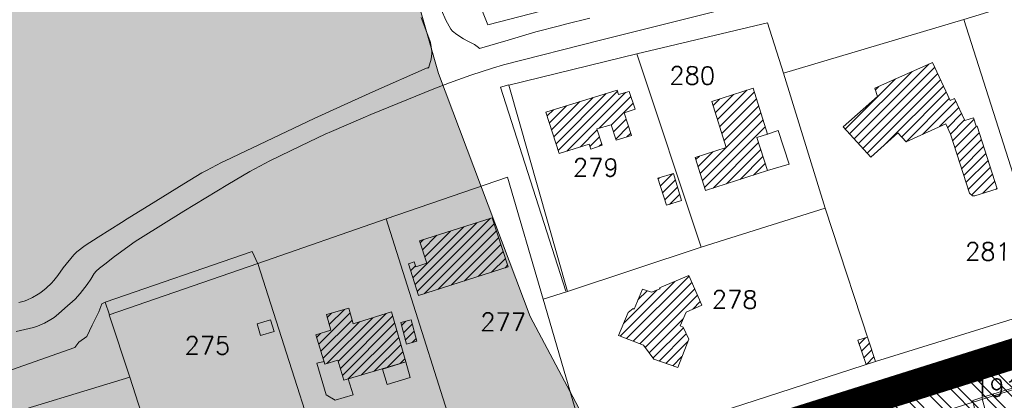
# Model space of a CAD drawing. Header units: metres. Extents: x 578835 to 593571, y 248557 to 255108.
# Tile 212 of 251: x 589680 to 589873, y 254342 to 254416. Entities that reach past the tile are written whole.
import ezdxf

# ---------------------------------------------------------------- set-up
doc = ezdxf.new("R2010")
doc.units = ezdxf.units.M
doc.linetypes.add('CACHEX2', pattern=[0.75, 0.5, -0.25])
doc.linetypes.add('SOLID_LINE', pattern=[0])
for name, color, linetype, lineweight in [('Cad-BATIMENT_BATI_LEGER13', 7, 'SOLID_LINE', 0), ('Cad-BATIMENT_BATI_PRIVE12', 7, 'SOLID_LINE', 0), ('Cad-BATIMENT_BATI_PRIVE12_HACH', 7, 'SOLID_LINE', 0), ('Cad-PARCELLAIRE_PARCELLE1', 250, 'SOLID_LINE', 0), ('Cad-PARCELLAIRE_PARCELLE1_', 250, 'SOLID_LINE', 0), ('Cad-RESEAU_ROUT_LIMITE_DE_VOIE_P23', 8, 'SOLID_LINE', 0), ('Cad-TOPONYMIE_NUMERO_DE_PARCELL182', 250, 'SOLID_LINE', 0), ('PLU', 7, 'CACHEX2', 5), ('PPRI global - contour', 152, 'Continuous', 5), ('PPRI global - hachures', 152, 'Continuous', 5), ('Zoom_Bâti hachures', 250, 'Continuous', 5)]:
    doc.layers.add(name, color=color, linetype=linetype, lineweight=lineweight)
doc.styles.add('TEXTSTYLE_45_11', font='txt.shx', dxfattribs={"oblique": 50})

msp = doc.modelspace()

# ---------------------------------------------------------------- hatches: boundary and pattern name
at = {"layer": 'Cad-BATIMENT_BATI_PRIVE12_HACH', "ltscale": 0.4}
h = msp.add_hatch(dxfattribs=at)
h.set_pattern_fill('ANSI31', color=256, scale=0.4, style=0)
h.paths.add_polyline_path([(589864.94, 254396.53), (589862.93, 254400.83), (589862.06, 254400.41), (589858.62, 254407.93), (589847.27, 254402.84), (589847.82, 254401.23), (589841.06, 254395.3), (589846.52, 254389.3), (589851.8, 254394.08), (589853.43, 254392.33), (589861.21, 254395.88), (589862.12, 254393.84), (589865.83, 254382.23), (589866.44, 254381.72), (589866.93, 254381.77), (589871.27, 254383.13), (589867.35, 254395.4), (589867.18, 254395.39), (589866.63, 254397.01)])
h = msp.add_hatch(dxfattribs=at)
h.set_pattern_fill('ANSI31', color=256, scale=0.4, style=0)
h.paths.add_polyline_path([(589826.22, 254386.69), (589824.18, 254393.21), (589826.27, 254393.83), (589823.45, 254402.85), (589815.35, 254400.26), (589818.16, 254391.24), (589812.07, 254389.28), (589814.1, 254382.77)])
h = msp.add_hatch(dxfattribs=at)
h.set_pattern_fill('ANSI31', color=256, scale=0.4, style=0)
h.paths.add_polyline_path([(589782.8, 254398.18), (589785.39, 254390.04), (589791.25, 254391.88), (589791.58, 254390.9), (589793.82, 254391.65), (589792.8, 254394.91), (589795.62, 254395.7), (589796.54, 254392.66), (589799.59, 254393.58), (589798.14, 254398.03), (589800.3, 254398.77), (589799.11, 254402.23), (589797.02, 254401.61), (589796.78, 254402.49)])
h = msp.add_hatch(dxfattribs=at)
h.set_pattern_fill('ANSI31', color=256, scale=0.4, style=0)
h.paths.add_polyline_path([(589807.8, 254386.13), (589804.75, 254385.21), (589806.43, 254379.89), (589809.41, 254380.81)])
h = msp.add_hatch(dxfattribs=at)
h.set_pattern_fill('ANSI31', color=256, scale=0.4, style=0)
h.paths.add_polyline_path([(589757.83, 254362.18), (589775.39, 254367.79), (589772.27, 254377.45), (589757.99, 254372.9), (589759.43, 254368.56), (589757.26, 254367.82), (589756.94, 254368.8), (589755.82, 254368.37)])
h = msp.add_hatch(dxfattribs=at)
h.set_pattern_fill('ANSI31', color=256, scale=0.4, style=0)
h.paths.add_polyline_path([(589800.08, 254359.51), (589799.9, 254359.61), (589798.9, 254358.86), (589797.05, 254354.35), (589801.92, 254352.42), (589803.96, 254349.69), (589808.63, 254348.08), (589810.8, 254353.61), (589809.69, 254355.98), (589809.09, 254356.26), (589810.27, 254358.92), (589813.36, 254360.3), (589810.81, 254366.1), (589805.08, 254363.72), (589805.18, 254363.51), (589803.51, 254362.81), (589801.73, 254363.44)])
h = msp.add_hatch(dxfattribs=at)
h.set_pattern_fill('ANSI31', color=256, scale=0.4, style=0)
h.paths.add_polyline_path([(589755.3, 254349.15), (589752.49, 254358.95), (589745.02, 254356.64), (589744.11, 254359.69), (589739.77, 254358.43), (589740.59, 254355.37), (589737.7, 254354.47), (589739.43, 254348.7), (589742, 254349.48), (589743.16, 254345.56)])
h = msp.add_hatch(dxfattribs=at)
h.set_pattern_fill('ANSI31', color=256, scale=0.4, style=0)
h.paths.add_polyline_path([(589757.5, 254353.24), (589756.34, 254357.38), (589754.32, 254356.87), (589755.42, 254352.61)])
h = msp.add_hatch(dxfattribs=at)
h.set_pattern_fill('ANSI31', color=256, scale=0.4, style=0)
h.paths.add_polyline_path([(589845.59, 254348.64), (589847.43, 254349.24), (589845.87, 254354.01), (589843.95, 254353.41)])
at = {"layer": 'PPRI global - hachures', "ltscale": 0.4}
h = msp.add_hatch(dxfattribs=at)
h.set_pattern_fill('ANSI36', color=256, scale=2, style=0)
h.paths.add_polyline_path([(589867.73, 254209.52), (589862.12, 254225.78), (589839.13, 254252.12), (589793.71, 254331.72), (589779.69, 254358.07), (589761.74, 254405.72), (589751.65, 254441.03), (589748.28, 254471.86), (589752.21, 254483.63), (589766.79, 254495.41), (589774.63, 254507.53), (589774.63, 254515.94), (589773.51, 254528.83), (589766.78, 254553.5), (589753.32, 254574.24), (589734.82, 254597.78), (589712.94, 254614.04), (589679.3, 254634.22), (589664.16, 254642.06), (589645.09, 254653.84), (589631.07, 254669.53), (589626.03, 254696.61), (589626.03, 254714.55), (589629.4, 254729.12), (589637.25, 254742.58), (589650.15, 254759.39), (589671.46, 254776.21), (589678.19, 254782.38), (589691.09, 254798.07), (589702.86, 254802), (589728.66, 254801.44), (589751.09, 254794.71), (589772.4, 254786.86), (589785.3, 254776.21), (589792.03, 254762.2), (589790.91, 254745.38), (589781.93, 254730.8), (589769.04, 254728.56), (589762.31, 254719.03), (589764.55, 254710.06), (589776.33, 254706.7), (589795.39, 254703.9), (589800.44, 254690.44), (589804.37, 254676.43), (589820.07, 254670.83), (589835.21, 254679.79), (589854.28, 254699.41), (589866.61, 254731.37), (589871.1, 254763.32), (589863.81, 254799.19), (589853.71, 254829.46), (589841.38, 254852.45), (589817.82, 254868.14), (589798.2, 254882.16), (589788.66, 254912.99), (589788.1, 254932.61), (589796.51, 254952.22), (589807.17, 254965.12), (589820.07, 254976.33), (589835.21, 254989.78), (589849.79, 254992.58), (589862.13, 254990.34), (589872.78, 254979.69), (589872.78, 254966.24), (589861.57, 254953.91), (589860.44, 254941.01), (589863.81, 254924.2), (589877.27, 254910.18), (589891.85, 254902.9), (589908.11, 254891.12), (589921.57, 254879.91), (589938.39, 254878.79), (589955.22, 254875.43), (589979.89, 254862.54), (589989.43, 254853.01), (589999.52, 254842.92), (590009.05, 254836.19), (590030.36, 254836.19), (590070.18, 254842.36), (590082.52, 254844.04), (590079.3, 254858.47), (590075.1, 254875.14), (590073.23, 254890.46), (590067.89, 254908.87), (590060.01, 254935.76), (590057.87, 254947.04), (590055.52, 254958.17), (590054.24, 254970.76), (590052.86, 254978.58), (590046.39, 254997.3), (590033.57, 255034.83), (590023.88, 255060.83), (590021.74, 255066.48), (590015.07, 255080.12), (590006.83, 255091.45), (589999.43, 255100.88), (589954.56, 255082.38), (589909.7, 255061.08), (589876.05, 255040.9), (589829.51, 255015.12), (589812.12, 254999.98), (589802.03, 254978.68), (589777.92, 254947.29), (589754.29, 254925.39), (589732.98, 254912.5), (589718.4, 254901.28), (589707.18, 254877.74), (589696.43, 254864.8), (589665.59, 254857.52), (589645.96, 254862), (589631.82, 254871.08), (589625.14, 254876.25), (589594.9, 254899.64), (589546.14, 254936.69), (589528.59, 254939.61), (589485.68, 254935.71), (589455.45, 254930.84), (589457.4, 254917.19), (589271.45, 254843.83), (589174.92, 254806.04), (589453.41, 253863.98), (589983.36, 253879.56), (589972.58, 253909.07), (589973.14, 253938.22), (589964.73, 253960.64), (589906.95, 254046.02), (589873.87, 254088.06), (589868.26, 254111.6), (589873.87, 254171.02)])
at = {"layer": 'Zoom_Bâti hachures', "ltscale": 0.4}
h = msp.add_hatch(dxfattribs=at)
h.set_pattern_fill('ANSI32', color=256, scale=10, angle=90, style=0)
h.set_pattern_definition([(135, (0, 0), (-2.65165043, -2.65165043), []), (135, (1e-16, 1.7678), (-2.65165043, -2.65165043), [])])
h.paths.add_polyline_path([(589628.44, 254270.29), (589649.4, 254173.5), (589681.19, 254075.98), (590061.99, 254205.28), (590036.7, 254291.24), (590120.52, 254319.41), (590090.89, 254416.21), (589637.11, 254276.07)])

# ---------------------------------------------------------------- linework, layer by layer
at = {"layer": 'Cad-BATIMENT_BATI_LEGER13'}
for points in [[(589830.48, 254387.94), (589828.35, 254394.56), (589826.27, 254393.83), (589824.18, 254393.21), (589826.22, 254386.69), (589830.48, 254387.94), (589830.48, 254387.94)], [(589830.48, 254387.94), (589828.35, 254394.56), (589826.27, 254393.83), (589824.18, 254393.21), (589826.22, 254386.69), (589830.48, 254387.94), (589830.48, 254387.94)], [(589728.81, 254357.39), (589726.15, 254356.61), (589726.84, 254354.33), (589729.49, 254355.1), (589728.81, 254357.39), (589728.81, 254357.39)], [(589728.81, 254357.39), (589726.15, 254356.61), (589726.84, 254354.33), (589729.49, 254355.1), (589728.81, 254357.39), (589728.81, 254357.39)], [(589744.96, 254342.71), (589744.04, 254345.86), (589743.16, 254345.56), (589742, 254349.48), (589739.43, 254348.7), (589739.3, 254349.25), (589737.84, 254348.9), (589739.69, 254342.7), (589741.43, 254341.62), (589744.96, 254342.71), (589744.96, 254342.71)], [(589744.96, 254342.71), (589744.04, 254345.86), (589743.16, 254345.56), (589742, 254349.48), (589739.43, 254348.7), (589739.3, 254349.25), (589737.84, 254348.9), (589739.69, 254342.7), (589741.43, 254341.62), (589744.96, 254342.71), (589744.96, 254342.71)], [(589756.14, 254346.1), (589755.3, 254349.15), (589750.72, 254347.76), (589751.64, 254344.72), (589756.14, 254346.1), (589756.14, 254346.1)], [(589756.14, 254346.1), (589755.3, 254349.15), (589750.72, 254347.76), (589751.64, 254344.72), (589756.14, 254346.1), (589756.14, 254346.1)]]:
    msp.add_lwpolyline(points, close=True, dxfattribs=at)
at = {"layer": 'Cad-BATIMENT_BATI_PRIVE12'}
for points in [[(589864.94, 254396.53), (589862.93, 254400.83), (589862.06, 254400.41), (589858.62, 254407.93), (589847.27, 254402.84), (589847.82, 254401.23), (589841.06, 254395.3), (589846.52, 254389.3), (589851.8, 254394.08), (589853.43, 254392.33), (589861.21, 254395.88), (589862.12, 254393.84), (589865.83, 254382.23), (589866.44, 254381.72), (589866.93, 254381.77), (589871.27, 254383.13), (589867.35, 254395.4), (589867.18, 254395.39), (589866.63, 254397.01), (589864.94, 254396.53), (589864.94, 254396.53)], [(589826.22, 254386.69), (589824.18, 254393.21), (589826.27, 254393.83), (589823.45, 254402.85), (589815.35, 254400.26), (589818.16, 254391.24), (589812.07, 254389.28), (589814.1, 254382.77), (589826.22, 254386.69), (589826.22, 254386.69)], [(589782.8, 254398.18), (589785.39, 254390.04), (589791.25, 254391.88), (589791.58, 254390.9), (589793.82, 254391.65), (589792.8, 254394.91), (589795.62, 254395.7), (589796.54, 254392.66), (589799.59, 254393.58), (589798.14, 254398.03), (589800.3, 254398.77), (589799.11, 254402.23), (589797.02, 254401.61), (589796.78, 254402.49), (589782.8, 254398.18), (589782.8, 254398.18)], [(589807.8, 254386.13), (589804.75, 254385.21), (589806.43, 254379.89), (589809.41, 254380.81), (589807.8, 254386.13), (589807.8, 254386.13)], [(589757.83, 254362.18), (589775.39, 254367.79), (589772.27, 254377.45), (589757.99, 254372.9), (589759.43, 254368.56), (589757.26, 254367.82), (589756.94, 254368.8), (589755.82, 254368.37), (589757.83, 254362.18), (589757.83, 254362.18)], [(589800.08, 254359.51), (589799.9, 254359.61), (589798.9, 254358.86), (589797.05, 254354.35), (589801.92, 254352.42), (589803.96, 254349.69), (589808.63, 254348.08), (589810.8, 254353.61), (589809.69, 254355.98), (589809.09, 254356.26), (589810.27, 254358.92), (589813.36, 254360.3), (589810.81, 254366.1), (589805.08, 254363.72), (589805.18, 254363.51), (589803.51, 254362.81), (589801.73, 254363.44), (589800.08, 254359.51), (589800.08, 254359.51)], [(589755.3, 254349.15), (589752.49, 254358.95), (589745.02, 254356.64), (589744.11, 254359.69), (589739.77, 254358.43), (589740.59, 254355.37), (589737.7, 254354.47), (589739.43, 254348.7), (589742, 254349.48), (589743.16, 254345.56), (589755.3, 254349.15), (589755.3, 254349.15)], [(589757.5, 254353.24), (589756.34, 254357.38), (589754.32, 254356.87), (589755.42, 254352.61), (589757.5, 254353.24), (589757.5, 254353.24)], [(589845.59, 254348.64), (589847.43, 254349.24), (589845.87, 254354.01), (589843.95, 254353.41), (589845.59, 254348.64), (589845.59, 254348.64)]]:
    msp.add_lwpolyline(points, close=True, dxfattribs=at)
at = {"layer": 'Cad-PARCELLAIRE_PARCELLE1'}
for points in [[(589757.24, 254451.09), (589771.39, 254415.28), (589798.56, 254422.37), (589786.83, 254458.83), (589757.24, 254451.09), (589757.24, 254451.09)], [(589900.25, 254427.28), (589864.75, 254416.36), (589882.68, 254360.13), (589918, 254371.48), (589900.25, 254427.28), (589900.25, 254427.28)], [(589847.43, 254349.24), (589882.68, 254360.13), (589864.75, 254416.36), (589829.38, 254405.8), (589837.56, 254379.29), (589847.43, 254349.24), (589847.43, 254349.24)], [(589813.22, 254371.66), (589800.63, 254409.61), (589826.24, 254415.67), (589829.38, 254405.8), (589837.56, 254379.29), (589813.22, 254371.66), (589813.22, 254371.66)], [(589800.63, 254409.61), (589775.52, 254403.48), (589787.01, 254362.98), (589813.22, 254371.66), (589800.63, 254409.61), (589800.63, 254409.61)], [(589782.28, 254361.46), (589775.23, 254385.39), (589751.44, 254377.25), (589768.4, 254323.72), (589791.12, 254330.99), (589782.28, 254361.46), (589782.28, 254361.46)], [(589847.43, 254349.24), (589837.56, 254379.29), (589813.22, 254371.66), (589787.01, 254362.98), (589782.28, 254361.46), (589791.12, 254330.99), (589847.43, 254349.24), (589847.43, 254349.24)], [(589743.23, 254315.47), (589726.3, 254368.44), (589751.44, 254377.25), (589768.4, 254323.72), (589743.23, 254315.47), (589743.23, 254315.47)], [(589743.23, 254315.47), (589726.3, 254368.44), (589697.16, 254358.4), (589701.16, 254346.14), (589714.01, 254306.2), (589743.23, 254315.47), (589743.23, 254315.47)], [(589682.96, 254296.22), (589676.59, 254322.78), (589673.2, 254337.64), (589701.16, 254346.14), (589714.01, 254306.2), (589682.96, 254296.22), (589682.96, 254296.22)], [(589880.91, 254346.05), (589868.29, 254342.2), (589871.78, 254329.23), (589882.7, 254333.61), (589881.39, 254341.3), (589880.91, 254346.05), (589880.91, 254346.05)], [(589868.48, 254330.29), (589868.89, 254330.31), (589868.05, 254334.37), (589866.53, 254341.6), (589868.29, 254342.2), (589871.78, 254329.23), (589868.86, 254328.65), (589868.48, 254330.29), (589868.48, 254330.29)]]:
    msp.add_lwpolyline(points, close=True, dxfattribs=at)
for points in [[(589864.75, 254416.36), (589829.38, 254405.8), (589826.24, 254415.67), (589800.63, 254409.61), (589775.52, 254403.48), (589787.01, 254362.98), (589782.28, 254361.46), (589775.23, 254385.39), (589751.44, 254377.25), (589726.3, 254368.44), (589697.16, 254358.4), (589701.16, 254346.14), (589673.2, 254337.64), (589676.59, 254322.78), (589672.4, 254321.64), (589665.01, 254346.88), (589658.39, 254371.51), (589650.94, 254398.19), (589643.14, 254426.18)], [(590005.81, 254392.38), (589816.34, 254331.9), (589626.86, 254271.53), (589626.86, 254271.53), (589626.86, 254271.53), (589625.52, 254277.66), (589635.94, 254281.11), (589682.96, 254296.22), (589714.01, 254306.2), (589743.23, 254315.47), (589768.4, 254323.72), (589791.12, 254330.99), (589847.43, 254349.24), (589882.68, 254360.13)]]:
    msp.add_lwpolyline(points, dxfattribs=at)
at = {"layer": 'Cad-PARCELLAIRE_PARCELLE1_'}
msp.add_lwpolyline([(589917.72, 254539.56), (589897.63, 254549.12), (589856.98, 254527.86), (589807.76, 254502.73), (589807.06, 254502.23), (589775.22, 254492.96), (589743.78, 254484.51), (589757.24, 254451.09), (589771.39, 254415.28), (589798.56, 254422.37), (589827.05, 254429.56), (589881.24, 254443.62), (589925.93, 254455.09), (589956.06, 254474.02), (589956.6, 254475.4), (589963.95, 254515.15), (589963.84, 254515.59), (589917.72, 254539.56), (589917.72, 254539.56)], close=True, dxfattribs=at)
for points in [[(590005.81, 254392.38), (589626.86, 254271.53), (589626.86, 254271.53), (589626.86, 254271.53), (589629.19, 254259.58), (589633.09, 254265.15), (589650.11, 254253.77), (589662.43, 254245.55), (589669.33, 254240.89), (589675.41, 254236.28), (589678.08, 254232.94), (589675.68, 254226.27), (589666.21, 254229.15), (589656.73, 254232.02), (589648.09, 254234.75), (589642.5, 254237.62), (589641.04, 254234.38), (589655.88, 254229.4), (589674.97, 254222.97), (589672.99, 254216.12)], [(589866.53, 254341.6), (589868.29, 254342.2), (589880.91, 254346.05)]]:
    msp.add_lwpolyline(points, dxfattribs=at)
at = {"layer": 'Cad-RESEAU_ROUT_LIMITE_DE_VOIE_P23'}
for points in [[(589678.91, 254355.11), (589682.27, 254355.88), (589683.08, 254356.16), (589684.43, 254356.74), (589685.71, 254357.45), (589686.32, 254357.86), (589687.19, 254358.56), (589688.43, 254359.71), (589690.49, 254361.48), (589691.45, 254362.6), (589692.8, 254364.36), (589693.51, 254365.42), (589694.19, 254366.48), (589694.59, 254366.97), (589695.25, 254367.55), (589696.31, 254368.31), (589698.2, 254369.83), (589702.24, 254372.78), (589703.28, 254373.46), (589711.81, 254378.76), (589720.38, 254383.96), (589724.71, 254386.49), (589728.66, 254388.62), (589732.69, 254390.6), (589734.71, 254391.58), (589739.53, 254393.81), (589740.74, 254394.35), (589746.92, 254397.07), (589748.47, 254397.72), (589760.78, 254402.71), (589763.88, 254403.89), (589768.09, 254405.39), (589772.33, 254406.78), (589774.47, 254407.45), (589793.51, 254412.29), (589817.79, 254418.39)], [(589762.34, 254418.15), (589763.19, 254416.19), (589764.17, 254414.42), (589764.49, 254414.04), (589765.29, 254413.37), (589766.64, 254412.54), (589767.48, 254412.1), (589768.76, 254411.44), (589769.56, 254410.81), (589769.74, 254410.64), (589775.41, 254412.3), (589780.82, 254413.89), (589785.44, 254415.12), (589786.6, 254415.42), (589791.39, 254416.58)], [(589679.39, 254360.79), (589680.45, 254361.07), (589680.96, 254361.27), (589682.1, 254361.8), (589683.19, 254362.43), (589683.71, 254362.78), (589684.81, 254363.65), (589685.81, 254364.6), (589686.29, 254365.12), (589687.06, 254366.1), (589688.12, 254367.63), (589690.2, 254370.19), (589690.79, 254370.75), (589692.43, 254371.99), (589695.01, 254373.64), (589699.56, 254376.49), (589700.7, 254377.2), (589706.3, 254380.7), (589711.75, 254384.07), (589715.32, 254386.22), (589716.22, 254386.73), (589719.15, 254388.26), (589719.9, 254388.62), (589737.37, 254396.92), (589741.76, 254398.96), (589748.82, 254402.17), (589759.48, 254406.85), (589759.64, 254406.78), (589759.81, 254407), (589760.09, 254407.88), (589760.19, 254408.27), (589760.34, 254408.98), (589760.4, 254409.71), (589760.39, 254410.07), (589760.31, 254410.95), (589760.14, 254411.82), (589760.02, 254412.24), (589758.35, 254416.74)], [(589786.72, 254363.04), (589773.9, 254403.06), (589775.52, 254403.49)], [(589819.36, 254326.22), (589864.49, 254340.59), (589902.07, 254352.39), (589914.05, 254356.53), (589927.81, 254361.08), (589940.65, 254365.07), (589968.62, 254374.03), (590007.55, 254386.66)], [(589726.28, 254368.39), (589725.21, 254370.84), (589696.38, 254360.88)], [(589697.19, 254358.41), (589696.38, 254360.88), (589695.68, 254360.52), (589695.08, 254358.95), (589693.8, 254356.39), (589692.77, 254354.12), (589691.21, 254353), (589690.4, 254351.99), (589675.67, 254346.84), (589673.89, 254345.62), (589673.24, 254343.82), (589672.44, 254341.98), (589672.68, 254340.16), (589673.17, 254337.65)]]:
    msp.add_lwpolyline(points, dxfattribs=at)
at = {"layer": 'PLU', "color": 7, "ltscale": 2, "const_width": 6}
msp.add_lwpolyline([(589449.66, 254912.98), (589526.88, 254657.39), (589570.12, 254525.31), (589586.97, 254466.5), (589610.1, 254357.84), (589626.72, 254271.68), (589626.72, 254271.68), (589822.99, 254334.51), (590005.4, 254391.96)], dxfattribs=at)
at = {"layer": 'PPRI global - contour'}
msp.add_lwpolyline([(589873.87, 254088.06), (589868.26, 254111.6), (589873.87, 254171.02), (589867.73, 254209.52), (589862.12, 254225.78), (589839.13, 254252.12), (589793.71, 254331.72), (589779.69, 254358.07), (589761.74, 254405.72), (589751.65, 254441.03)], dxfattribs=at).dxf.unprotected_set("ltscale", 0)
at = {"layer": 'Zoom_Bâti hachures', "linetype": 'Continuous', "ltscale": 0.4}
msp.add_lwpolyline([(589628.44, 254270.29), (589649.4, 254173.5), (589681.19, 254075.98), (590061.99, 254205.28), (590036.7, 254291.24), (590120.52, 254319.41), (590090.89, 254416.21), (589637.11, 254276.07)], close=True, dxfattribs=at)

# ---------------------------------------------------------------- texts
at = {"layer": 'Cad-TOPONYMIE_NUMERO_DE_PARCELL182', "style": 'TEXTSTYLE_45_11'}
for s, p in [('280', (589806.98, 254403.62)), ('279', (589788.07, 254385.59)), ('281', (589864.99, 254369.11)), ('278', (589815.31, 254359.69)), ('277', (589769.9, 254355.29)), ('275', (589711.9, 254350.67)), ('1914', (589866.76, 254342.4))]:
    msp.add_text(s, height=3.491, rotation=359.5887, dxfattribs=at).set_placement(p)

doc.saveas('drawing.dxf')
